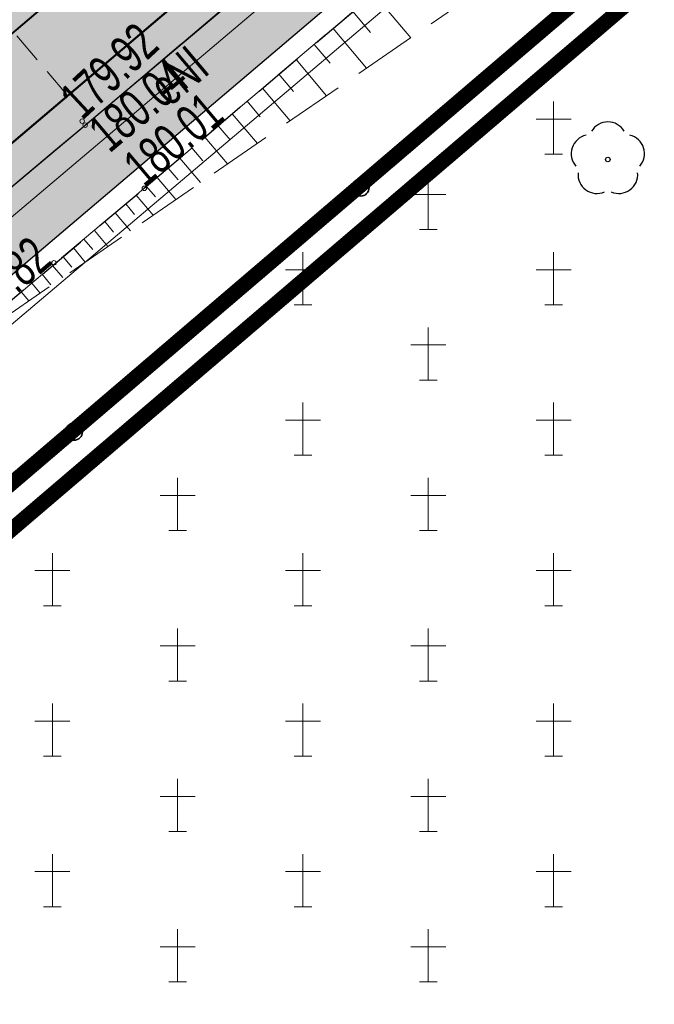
# Model space of a CAD drawing. Header units: metres. Extents: x 7429064 to 7431133, y 5709479 to 5714472.
# Tile 36 of 176: x 7429421 to 7429433, y 5709757 to 5709777. Entities that reach past the tile are written whole.
import ezdxf
from ezdxf.enums import TextEntityAlignment as Align

# ---------------------------------------------------------------- set-up
doc = ezdxf.new("R2010")
doc.units = ezdxf.units.M
for name, pattern in [('1', [0]), ('2_BUBZ02', [1.75, 1.25, -0.5]), ('2_KTCR02', [1.5, 1, -0.5]), ('2_KTKR01', [0]), ('2_KTPL01', [2, 1.5, -0.5]), ('2_PTCM', [1.5, 1, -0.5]), ('3_1', [0]), ('3_BUBZ02', [1.75, 1.25, -0.5]), ('3_BUBZ02G', [1.75, 1.25, -0.5]), ('3_KTCR02', [1.5, 1, -0.5]), ('3_KTKR01', [0]), ('3_KTPL01', [2, 1.5, -0.5]), ('3_PTCM', [1.5, 1, -0.5]), ('4_SUPE_01', [0]), ('4_SUPT_01', [0]), ('7_SUPE_01', [0]), ('7_SUPT_01', [0]), ('DASHED2', [0.375, 0.25, -0.125]), ('HIDDEN', [0.375, 0.25, -0.125])]:
    doc.linetypes.add(name, pattern=pattern)
doc.layers.add('_1_Mapa', color=7, linetype='Continuous')
for name, color, linetype, lineweight in [('_D_7_PAS DROGOWY_PODZIAL', 1, 'Continuous', 50), ('_D_7_TEREN NIEZBEDNY DLA OB_BUD', 252, 'HIDDEN', 50), ('_D_8_Wymiary', 7, 'Continuous', 20), ('BUBZ_L_1', 252, '2_BUBZ02', 18), ('D_1_LINIA_KRAWĘŻNIK_BET_20_30 WYN 12 CM - III', 7, 'Continuous', 50), ('Dr-Krawędż nawierzchni', 250, 'DASHED2', 18), ('KTCR_L_1', 252, '2_KTCR02', 30), ('KTKR_L_0', 252, '2_KTKR01', 30), ('KTOK_L_4', 252, 'Continuous', 35), ('KTPL_L_0', 252, '2_KTPL01', 30), ('OBOP_T_1', 82, 'Continuous', 30), ('PTCM_L_0', 252, '2_PTCM', 18), ('RTPW_T_1', 252, 'Continuous', 15), ('SUPE_E_T_3', 252, 'Continuous', 15), ('SUPE_L_3', 252, '4_SUPE_01', 18), ('SUPT_L_0', 252, '4_SUPT_01', 18)]:
    doc.layers.add(name, color=color, linetype=linetype, lineweight=lineweight)
doc.layers.add('D_1_LINIA_OBRZEŻE_BET_6x30cm - III', color=24, linetype='Continuous', lineweight=30, transparency=0.3)
doc.layers.add('D_2_HECZ_CHODNIK_KOSTKA', color=7, linetype='Continuous', lineweight=0, true_color=0xf7f588, transparency=0.35)
doc.layers.add('D_2_HECZ_DROGI KOSTKA', color=7, linetype='Continuous', lineweight=13, true_color=0xffbea8, transparency=0.3)
doc.layers.add('DZIALKA_L_0', color=7, linetype='1', lineweight=40, true_color=0x008000)
doc.styles.add('major_arial', font='arial.ttf')
doc.dimstyles.new('major_500', dxfattribs={"dimtxt": 0.8, "dimasz": 0.8, "dimexe": 0.5, "dimexo": 1, "dimgap": 0.3, "dimtad": 1, "dimzin": 1, "dimdsep": 46, "dimtxsty": 'major_arial', "dimcen": 0, "dimse1": 1, "dimse2": 1, "dimaunit": 1, "dimadec": 1, "dimazin": 0, "dimtfac": 1, "dimtix": 1, "dimtmove": 0, "dimatfit": 3, "dimfxl": 2, "dimfxlon": 1, "dimtolj": 1, "dimarcsym": 0})

# ---------------------------------------------------------------- blocks, each defined once
blk = doc.blocks.new('*D16')
at = {"layer": '_D_8_Wymiary', "color": 0, "lineweight": -2, "transparency": 16777216}
for p, q in [((7429443.857, 5709795.611), (7429442.655, 5709797.027)), ((7429416.901, 5709774.519), (7429442.369, 5709796.128)), ((7429417.169, 5709772.966), (7429415.967, 5709774.382))]:
    blk.add_line(p, q, dxfattribs=at)
at = {"layer": '_D_8_Wymiary', "color": 0, "transparency": 16777216}
for points in [[(7429442.282, 5709796.23), (7429442.455, 5709796.026), (7429442.979, 5709796.646)], [(7429416.815, 5709774.62), (7429416.987, 5709774.417), (7429416.291, 5709774.001)]]:
    blk.add_solid(points, dxfattribs=at)
at = {"layer": 'Defpoints', "color": 0, "transparency": 16777216}
for p in [(7429442.979, 5709796.646), (7429444.504, 5709794.848), (7429417.816, 5709772.204)]:
    blk.add_point(p, dxfattribs=at)
at = {"layer": '_D_8_Wymiary', "color": 0, "transparency": 16777216, "insert": (7429428.744, 5709786.373), "char_height": 0.8, "attachment_point": 5, "rotation": 40.3144, "style": 'major_arial'}
blk.add_mtext('\\A1;14szt.x2.50\\P35.00', dxfattribs=at)
blk = doc.blocks.new('3_OBOP02_01')
at = {"linetype": 'Continuous'}
blk.add_circle((0, 0), 0.045, dxfattribs=at)
for centre, start, end in [((0, 0.375), 30.1401, 149.8599), ((-0.357, 0.116), 102.1445, 221.86), ((0.357, 0.116), 318.14, 77.8555), ((-0.22, -0.303), 174.1482, 293.8542), ((0.22, -0.303), 246.1458, 5.8518)]:
    blk.add_arc(centre, 0.375, start, end, dxfattribs=at)
blk = doc.blocks.new('3_PTCM01')
at = {"linetype": 'Continuous'}
for p, q in [((0, 0.525), (0, -0.525)), ((0.35, 0.175), (-0.35, 0.175)), ((-0.175, -0.525), (0.175, -0.525))]:
    blk.add_line(p, q, dxfattribs=at)
blk = doc.blocks.new('3_RTPW02')
at = {"linetype": 'Continuous'}
blk.add_circle((0, 0), 0.045, dxfattribs=at)
blk = doc.blocks.new('X-ref_MDCP_Szara')
at = {"layer": 'BUBZ_L_1', "linetype": '3_BUBZ02G'}
for p, q in [((7429423.16, 5709773.59), (7429431.63, 5709780.764)), ((7429418.83, 5709769.95), (7429423.16, 5709773.59))]:
    blk.add_line(p, q, dxfattribs=at)
at = {"layer": 'BUBZ_L_1', "linetype": '3_BUBZ02'}
blk.add_line((7429432.791, 5709779.565), (7429418.83, 5709769.95), dxfattribs=at)
at = {"layer": 'BUBZ_L_1', "linetype": '3_1'}
for p, q in [((7429427.736, 5709777.466), (7429428.475, 5709776.593)), ((7429427.32, 5709777.114), (7429427.672, 5709776.698)), ((7429426.924, 5709776.779), (7429427.595, 5709775.987)), ((7429426.547, 5709776.459), (7429426.867, 5709776.082)), ((7429426.188, 5709776.155), (7429426.796, 5709775.437)), ((7429425.846, 5709775.865), (7429426.136, 5709775.523)), ((7429425.52, 5709775.589), (7429426.072, 5709774.938)), ((7429425.21, 5709775.327), (7429425.473, 5709775.016)), ((7429424.915, 5709775.076), (7429425.415, 5709774.485)), ((7429424.633, 5709774.838), (7429424.872, 5709774.557)), ((7429424.365, 5709774.611), (7429424.819, 5709774.075)), ((7429424.11, 5709774.395), (7429424.326, 5709774.14)), ((7429423.867, 5709774.189), (7429424.279, 5709773.703)), ((7429423.636, 5709773.993), (7429423.832, 5709773.761)), ((7429423.415, 5709773.806), (7429423.789, 5709773.365)), ((7429423.205, 5709773.628), (7429423.383, 5709773.418)), ((7429422.789, 5709773.278), (7429422.964, 5709773.069)), ((7429422.997, 5709773.453), (7429423.334, 5709773.052)), ((7429422.58, 5709773.103), (7429422.884, 5709772.742)), ((7429422.372, 5709772.927), (7429422.547, 5709772.719)), ((7429422.164, 5709772.752), (7429422.433, 5709772.432)), ((7429421.955, 5709772.577), (7429422.13, 5709772.369)), ((7429421.747, 5709772.402), (7429421.983, 5709772.121)), ((7429421.539, 5709772.227), (7429421.714, 5709772.019)), ((7429421.33, 5709772.052), (7429421.532, 5709771.811)), ((7429421.122, 5709771.877), (7429421.297, 5709771.668)), ((7429420.705, 5709771.526), (7429420.857, 5709771.346)), ((7429420.913, 5709771.701), (7429421.082, 5709771.501))]:
    blk.add_line(p, q, dxfattribs=at)
at = {"layer": 'DZIALKA_L_0', "linetype": '1'}
blk.add_line((7429408.88, 5709766.76), (7429668.8, 5709988.15), dxfattribs=at)
at = {"layer": 'KTCR_L_1', "linetype": '3_KTCR02'}
for p, q in [((7429421.98, 5709774.85), (7429429.599, 5709781.272)), ((7429423.16, 5709773.59), (7429431.63, 5709780.764)), ((7429420.237, 5709773.392), (7429421.98, 5709774.85)), ((7429418.83, 5709769.95), (7429423.16, 5709773.59))]:
    blk.add_line(p, q, dxfattribs=at)
at = {"layer": 'KTKR_L_0', "linetype": '3_KTKR01'}
for p, q in [((7429421.98, 5709774.85), (7429429.599, 5709781.272)), ((7429420.237, 5709773.392), (7429421.98, 5709774.85))]:
    blk.add_line(p, q, dxfattribs=at)
at = {"layer": 'KTOK_L_4'}
for p, q in [((7429427.474, 5709773.604), (7429433.192, 5709778.472)), ((7429421.756, 5709768.736), (7429427.474, 5709773.604)), ((7429416.038, 5709763.868), (7429421.756, 5709768.736))]:
    blk.add_line(p, q, dxfattribs=at)
for centre in [(7429427.474, 5709773.604), (7429421.756, 5709768.736)]:
    blk.add_circle(centre, 0.17, dxfattribs=at)
at = {"layer": 'KTPL_L_0', "linetype": '3_KTPL01'}
for p, q in [((7429421.98, 5709774.85), (7429429.599, 5709781.272)), ((7429420.237, 5709773.392), (7429421.98, 5709774.85))]:
    blk.add_line(p, q, dxfattribs=at)
at = {"layer": 'PTCM_L_0', "linetype": '3_PTCM'}
blk.add_line((7429410.32, 5709759), (7429438.91, 5709783.34), dxfattribs=at)
at = {"layer": 'SUPE_L_3', "linetype": '7_SUPE_01'}
blk.add_line((7429414.13, 5709767.63), (7429446.29, 5709794.79), dxfattribs=at)
at = {"layer": 'SUPT_L_0', "linetype": '7_SUPT_01'}
blk.add_line((7429409.76, 5709761.79), (7429444.55, 5709791.2), dxfattribs=at)
at = {"layer": 'OBOP_T_1'}
blk.add_blockref('3_OBOP02_01', (7429432.407, 5709774.165), dxfattribs=at)
at = {"layer": 'PTCM_L_0'}
for p in [(7429431.325, 5709774.793), (7429428.825, 5709773.293), (7429426.325, 5709771.793), (7429431.325, 5709771.793), (7429428.825, 5709770.293), (7429426.325, 5709768.793), (7429431.325, 5709768.793), (7429423.825, 5709767.293), (7429428.825, 5709767.293), (7429421.325, 5709765.793), (7429426.325, 5709765.793), (7429431.325, 5709765.793), (7429423.825, 5709764.293), (7429428.825, 5709764.293), (7429421.325, 5709762.793), (7429426.325, 5709762.793), (7429431.325, 5709762.793), (7429423.825, 5709761.293), (7429428.825, 5709761.293), (7429421.325, 5709759.793), (7429426.325, 5709759.793), (7429431.325, 5709759.793), (7429423.825, 5709758.293), (7429428.825, 5709758.293)]:
    blk.add_blockref('3_PTCM01', p, dxfattribs=at)
at = {"layer": 'RTPW_T_1'}
for p in [(7429421.92, 5709774.93), (7429421.98, 5709774.85), (7429423.16, 5709773.59), (7429421.358, 5709772.103)]:
    blk.add_blockref('3_RTPW02', p, dxfattribs=at)
at = {"layer": 'RTPW_T_1', "width": 0.7}
for s, rotation, p in [('179.92', 42.8759, (7429421.92, 5709774.93)), ('180.01', 40.2665, (7429423.16, 5709773.59))]:
    blk.add_text(s, height=0.75, rotation=rotation, dxfattribs=at).set_placement(p)
blk.add_text('180.04', height=0.75, rotation=40.1282, dxfattribs=at).set_placement((7429421.98, 5709774.85), align=Align.TOP_LEFT)
blk.add_text('179.82', height=0.75, rotation=40.4183, dxfattribs=at).set_placement((7429421.358, 5709772.103), align=Align.RIGHT)
at = {"layer": 'SUPE_E_T_3', "width": 0.7}
blk.add_text('eNI', height=0.75, rotation=40.182, dxfattribs=at).set_placement((7429423.844, 5709775.834), align=Align.MIDDLE)

msp = doc.modelspace()

# ---------------------------------------------------------------- hatches: boundary and pattern name
at = {"layer": 'D_2_HECZ_CHODNIK_KOSTKA', "transparency": 33554585}
h = msp.add_hatch(color=256, dxfattribs=at)
h.dxf.hatch_style = 1
edge = h.paths.add_edge_path()
edge.add_line((7429611.715, 5709933.539), (7429609.355, 5709934.501))
edge.add_line((7429609.355, 5709934.501), (7429596.138, 5709923.189))
edge.add_line((7429596.138, 5709923.189), (7429592.463, 5709920.763))
edge.add_arc((7429606.237, 5709899.9), 25, 123.434, 130.559)
edge.add_line((7429589.981, 5709918.893), (7429507.49, 5709848.292))
edge.add_line((7429507.49, 5709848.292), (7429417.816, 5709772.204))
edge.add_line((7429417.816, 5709772.204), (7429413.427, 5709768.48))
edge.add_line((7429413.427, 5709768.48), (7429407.995, 5709766.13))
edge.add_line((7429407.995, 5709766.13), (7429408.287, 5709764.077))
edge.add_line((7429408.287, 5709764.077), (7429414.494, 5709766.762))
edge.add_line((7429414.494, 5709766.762), (7429508.787, 5709846.77))
edge.add_line((7429508.787, 5709846.77), (7429591.282, 5709917.374))
edge.add_arc((7429606.237, 5709899.9), 23, 123.434, 130.559, ccw=False)
edge.add_line((7429593.564, 5709919.094), (7429599.13, 5709922.769))
edge.add_line((7429599.13, 5709922.769), (7429611.715, 5709933.539))
at = {"layer": 'D_2_HECZ_DROGI KOSTKA'}
h = msp.add_hatch(color=256, dxfattribs=at)
h.dxf.hatch_style = 1
edge = h.paths.add_edge_path()
edge.add_line((7429442.011, 5709799.094), (7429413.732, 5709775.1))
edge.add_arc((7429414.35, 5709773.198), 2, 40.3144, 107.9828, ccw=False)
edge.add_line((7429415.875, 5709774.491), (7429417.816, 5709772.204))
edge.add_line((7429417.816, 5709772.204), (7429444.504, 5709794.848))
edge.add_line((7429444.504, 5709794.848), (7429442.239, 5709797.517))
edge.add_arc((7429443.383, 5709798.488), 1.5, 156.1564, 220.3144, ccw=False)

# ---------------------------------------------------------------- linework, layer by layer
at = {"layer": '_D_7_PAS DROGOWY_PODZIAL', "ltscale": 0.2, "const_width": 0.3, "elevation": 0, "flags": 128}
msp.add_lwpolyline([(7429615.633, 5709934.224), (7429410.418, 5709759.095), (7429398.167, 5709757.635)], dxfattribs=at)
at = {"layer": '_D_7_TEREN NIEZBEDNY DLA OB_BUD', "ltscale": 10, "const_width": 0.3, "flags": 128}
msp.add_lwpolyline([(7429838.642, 5710133.498), (7429838.163, 5710130.983), (7429669.785, 5709988.07), (7429674.221, 5709982.833), (7429665.132, 5709974.906), (7429667.705, 5709971.871), (7429662.832, 5709967.707), (7429665.637, 5709964.494), (7429637.109, 5709939.516), (7429616.438, 5709933.991), (7429410.711, 5709758.425), (7429398.46, 5709756.965), (7429363.725, 5709727.377), (7429364.497, 5709726.485), (7429330.157, 5709696.304), (7429317.553, 5709687.475), (7429303.139, 5709679.24), (7429296.402, 5709677.454), (7429295.854, 5709678.755), (7429285.213, 5709675.171), (7429285.468, 5709665.629), (7429278.469, 5709665.47), (7429278.347, 5709670.061), (7429254.481, 5709660.887), (7429229.937, 5709651.368), (7429224.487, 5709665.833), (7429244.657, 5709675.131), (7429249.847, 5709679.192), (7429269.079, 5709686.95), (7429282.549, 5709692.752), (7429296.468, 5709699.803), (7429307.464, 5709706.348), (7429318.986, 5709714.248), (7429330.313, 5709723.204), (7429495.004, 5709862.943), (7429615.273, 5709965.877), (7429632.42, 5709989.108), (7429648.373, 5710002.762), (7429661.377, 5710006.8), (7429669.911, 5710012.64), (7429707.476, 5710044.593), (7429834.508, 5710152.316), (7429838.121, 5710158.939), (7429844.755, 5710193.28), (7429843.741, 5710206.48), (7429852.314, 5710203.598), (7429849.368, 5710188.375), (7429850.227, 5710185.684), (7429848.746, 5710185.163), (7429846.827, 5710175.247), (7429842.58, 5710153.283), (7429856.534, 5710164.104), (7429864.199, 5710154.59)], close=True, dxfattribs=at)
at = {"layer": 'D_1_LINIA_KRAWĘŻNIK_BET_20_30 WYN 12 CM - III', "flags": 128}
msp.add_lwpolyline([(7429413.732, 5709775.1, -0.304149), (7429415.875, 5709774.491), (7429417.816, 5709772.204), (7429444.504, 5709794.848)], format="xyb", dxfattribs=at)
at = {"layer": 'D_1_LINIA_OBRZEŻE_BET_6x30cm - III', "flags": 128}
msp.add_lwpolyline([(7429408.287, 5709764.077), (7429414.494, 5709766.762), (7429508.787, 5709846.77), (7429591.282, 5709917.374, -0.031099), (7429593.564, 5709919.094), (7429599.13, 5709922.769), (7429611.715, 5709933.539), (7429615.743, 5709934.682), (7429615.845, 5709934.277)], format="xyb", dxfattribs=at)
at = {"layer": 'Dr-Krawędż nawierzchni', "ltscale": 2.5, "flags": 128}
msp.add_lwpolyline([(7429421.628, 5709775.439), (7429418.393, 5709779.251)], dxfattribs=at)

# ---------------------------------------------------------------- block references
at = {"layer": '_1_Mapa'}
msp.add_blockref('X-ref_MDCP_Szara', (0, 0), dxfattribs=at)

# ---------------------------------------------------------------- dimensions: what is measured, and where the dimension line sits
at = {"layer": '_D_8_Wymiary'}
dim = msp.add_aligned_dim(p1=(7429417.816, 5709772.204), p2=(7429444.504, 5709794.848), distance=2.357, text='14szt.x2.50\\P<>', dimstyle='major_500', override={"dimse1": 0, "dimse2": 0}, dxfattribs=at)
dim.commit()
dim.dimension.update_dxf_attribs({"geometry": '*D16', "text_midpoint": (7429428.744, 5709786.373)})

doc.saveas('drawing.dxf')
